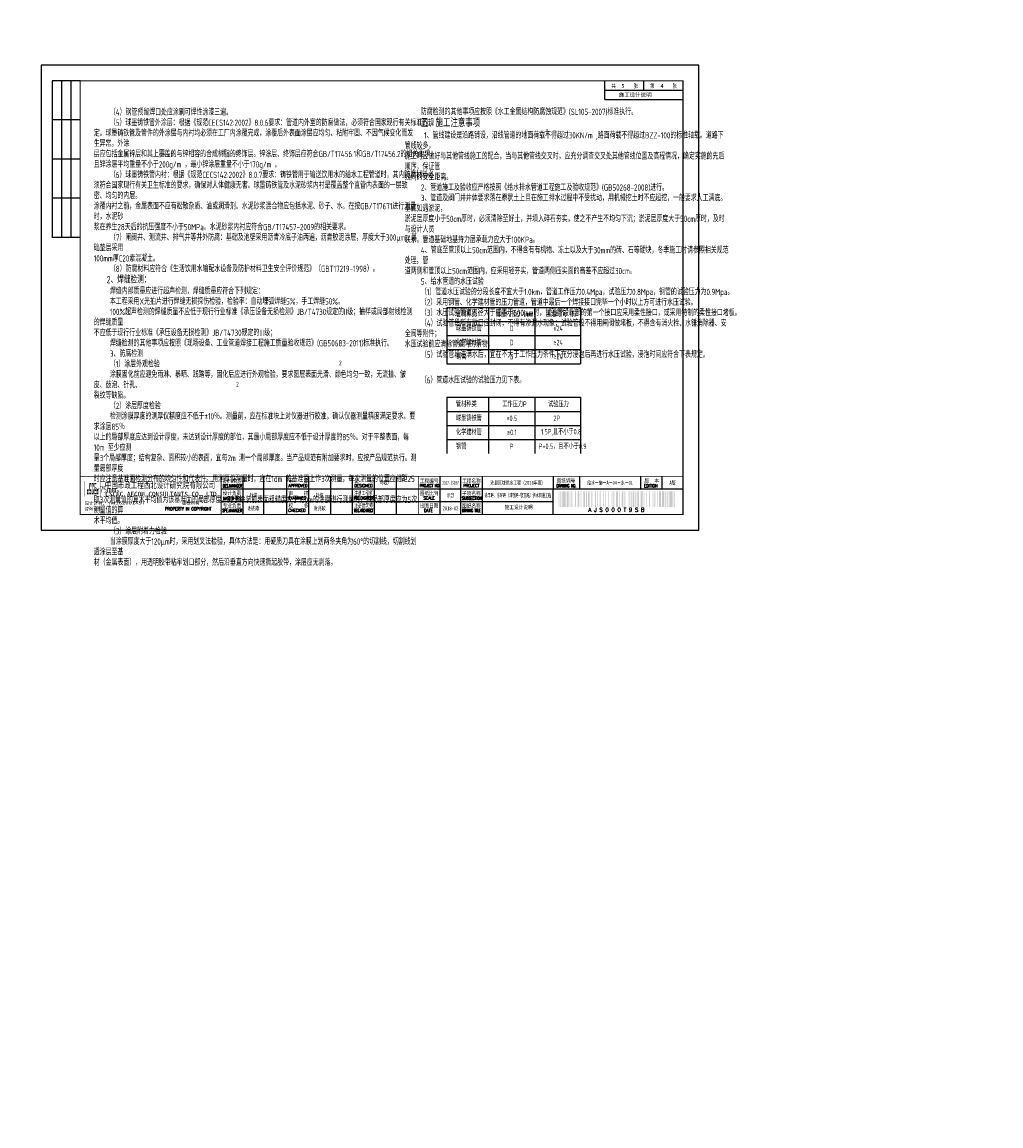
# Model space of a CAD drawing. Extents: x -1663779 to 3198212, y -3115857 to 1746133.
# Tile 6 of 7: x 8421 to 9046, y 3553 to 4258. Entities that reach past the tile are written whole.
import ezdxf
from ezdxf.enums import TextEntityAlignment as Align

# ---------------------------------------------------------------- set-up
doc = ezdxf.new("R2010")
doc.units = 0
doc.layers.get('0').update_dxf_attribs({"linetype": 'CONTINUOUS'})
doc.layers.add('GPSCOMMON', color=7, linetype='CONTINUOUS')
doc.layers.add('标注', color=7, linetype='CONTINUOUS')
doc.styles.add('gpshz', font='tssdeng.shx', dxfattribs={"width": 0.7, "height": 2.5, "bigfont": 'hztxt.shx'})
doc.styles.get("Standard").update_dxf_attribs({"font": 'rs.shx', "bigfont": 'hztxt.shx'})
doc.styles.add('图签', font='txt', dxfattribs={"width": 0.66})
doc.styles.add('图签 1', font='romanc.shx', dxfattribs={"width": 0.8})
doc.styles.add('图签1', font='romanc.shx', dxfattribs={"width": 0.8})
doc.styles.add('宋体', font='txt')

# ---------------------------------------------------------------- blocks, each defined once
blk = doc.blocks.new('*U9')
at = {"linetype": 'Continuous'}
h = blk.add_hatch(color=0, dxfattribs=at)
h.paths.add_polyline_path([(30.15, 24.21), (30.15, 23.67), (29.79, 23.67), (29.79, 25.06), (30.15, 25.06), (30.15, 24.58), (30.49, 24.58), (30.49, 25.94), (29.45, 25.94), (29.45, 22.84), (30.49, 22.84), (30.49, 24.21)])
h.paths.add_polyline_path([(30.83, 24.21), (30.83, 22.84), (32.1, 22.84), (32.1, 25.94), (31.17, 25.94), (31.17, 29.16), (31.76, 29.16), (31.76, 27.64), (32.1, 27.64), (32.1, 29.98), (30.83, 29.98), (30.83, 25.06), (31.76, 25.06), (31.76, 23.67), (31.17, 23.67), (31.17, 24.21)])
h.paths.add_polyline_path([(33.25, 25.94), (33.25, 23.67), (32.78, 23.67), (32.78, 29.16), (33.25, 29.16), (33.25, 27.64), (33.59, 27.64), (33.59, 29.98), (32.44, 29.98), (32.44, 22.84), (33.59, 22.84), (33.59, 25.94)])
h.paths.add_polyline_path([(35.22, 29.98), (33.93, 29.98), (33.93, 22.84), (35.22, 22.84), (35.22, 23.67), (34.27, 23.67), (34.27, 25.06), (35.22, 25.06), (35.22, 25.94), (34.27, 25.94), (34.27, 29.16), (35.22, 29.16)])
h.paths.add_polyline_path([(36.25, 24.21), (36.25, 23.67), (35.9, 23.67), (35.9, 25.06), (36.25, 25.06), (36.25, 24.58), (36.59, 24.58), (36.59, 25.94), (35.56, 25.94), (35.56, 22.84), (36.59, 22.84), (36.59, 24.21)])
at = {"color": 0}
for p, q in [((7, 287), (7, 187)), ((25, 287), (7, 287)), ((13, 287), (13, 187)), ((19, 287), (19, 187)), ((360, 275), (360, 287)), ((385, 281), (385, 287)), ((410, 275), (410, 287)), ((360, 281), (410, 281)), ((360, 275), (410, 275)), ((25, 262), (7, 262)), ((25, 237), (7, 237)), ((25, 212), (7, 212)), ((25, 187), (7, 187)), ((129, 10.34), (129, 34.34)), ((142.36, 10.34), (142.36, 34.34)), ((157, 10.34), (157, 34.34)), ((171, 10.34), (171, 34.34)), ((185, 10.34), (185, 34.34)), ((199, 10.34), (199, 34.34)), ((213, 10.34), (213, 34.34)), ((227, 10.34), (227, 34.34)), ((255, 10.34), (255, 34.34)), ((268, 10.34), (268, 34.34)), ((282, 10.34), (282, 34.34)), ((327, 34.34), (327, 26.34)), ((343.88, 34.34), (343.88, 26.34)), ((383.01, 26.34), (383.01, 34.34)), ((396.62, 26.34), (396.62, 34.34)), ((115, 26.34), (330, 26.34)), ((327, 26.34), (410, 26.34)), ((327, 10.34), (327, 26.34)), ((115, 18.34), (327, 18.34))]:
    blk.add_line(p, q, dxfattribs=at)
blk.add_lwpolyline([(0, 0), (420, 0), (420, 297), (0, 297)], close=True, dxfattribs=at)
for points, const_width in [([(410, 10), (410, 287), (25, 287), (25, 10), (410, 10)], 0.75), ([(25, 34.34), (410, 34.34)], 0.5), ([(115, 10.34), (115, 34.34)], 0.5), ([(241, 10.34), (241, 34.34)], 0.5), ([(327, 10.34), (327, 26.34)], 0.35), ([(327, 26.34), (410, 26.34)], 0.35)]:
    blk.add_lwpolyline(points, dxfattribs=dict(at, const_width=const_width))
at = {"color": 0, "linetype": 'Continuous', "const_width": 0.107}
blk.add_lwpolyline([(28, 21.34), (38, 21.34), (38, 31.34), (28, 31.34)], close=True, dxfattribs=at)
at = {"color": 0}
for points in [[(330.54, 14.73), (330.54, 24.73), (331.09, 14.73), (331.09, 24.73)], [(331.74, 14.73), (331.74, 24.73), (332.29, 14.73), (332.29, 24.73)], [(332.94, 14.73), (332.94, 24.73), (335.14, 14.73), (335.14, 24.73)], [(335.79, 14.73), (335.79, 24.73), (336.89, 14.73), (336.89, 24.73)], [(337.54, 14.73), (337.54, 24.73), (338.09, 14.73), (338.09, 24.73)], [(338.74, 14.73), (338.74, 24.73), (339.29, 14.73), (339.29, 24.73)], [(341.04, 14.73), (341.04, 24.73), (341.59, 14.73), (341.59, 24.73)], [(342.79, 14.73), (342.79, 24.73), (343.89, 14.73), (343.89, 24.73)], [(344.54, 14.73), (344.54, 24.73), (345.09, 14.73), (345.09, 24.73)], [(346.29, 14.73), (346.29, 24.73), (347.39, 14.73), (347.39, 24.73)], [(348.04, 14.73), (348.04, 24.73), (348.59, 14.73), (348.59, 24.73)], [(349.24, 14.73), (349.24, 24.73), (350.34, 14.73), (350.34, 24.73)], [(351.54, 14.73), (351.54, 24.73), (352.09, 14.73), (352.09, 24.73)], [(353.84, 14.73), (353.84, 24.73), (354.39, 14.73), (354.39, 24.73)], [(355.04, 14.73), (355.04, 24.73), (355.59, 14.73), (355.59, 24.73)], [(356.79, 14.73), (356.79, 24.73), (357.34, 14.73), (357.34, 24.73)], [(359.09, 14.73), (359.09, 24.73), (359.64, 14.73), (359.64, 24.73)], [(360.29, 14.73), (360.29, 24.73), (360.84, 14.73), (360.84, 24.73)], [(362.04, 14.73), (362.04, 24.73), (362.59, 14.73), (362.59, 24.73)], [(364.34, 14.73), (364.34, 24.73), (364.89, 14.73), (364.89, 24.73)], [(365.54, 14.73), (365.54, 24.73), (366.09, 14.73), (366.09, 24.73)], [(367.29, 14.73), (367.29, 24.73), (368.39, 14.73), (368.39, 24.73)], [(369.04, 14.73), (369.04, 24.73), (369.59, 14.73), (369.59, 24.73)], [(370.79, 14.73), (370.79, 24.73), (371.89, 14.73), (371.89, 24.73)], [(372.54, 14.73), (372.54, 24.73), (373.09, 14.73), (373.09, 24.73)], [(375.39, 14.73), (375.39, 24.73), (375.94, 14.73), (375.94, 24.73)], [(376.59, 14.73), (376.59, 24.73), (377.14, 14.73), (377.14, 24.73)], [(377.79, 14.73), (377.79, 24.73), (378.89, 14.73), (378.89, 24.73)], [(379.54, 14.73), (379.54, 24.73), (380.09, 14.73), (380.09, 24.73)], [(380.74, 14.73), (380.74, 24.73), (381.84, 14.73), (381.84, 24.73)], [(383.04, 14.73), (383.04, 24.73), (384.14, 14.73), (384.14, 24.73)], [(384.79, 14.73), (384.79, 24.73), (385.34, 14.73), (385.34, 24.73)], [(386.54, 14.73), (386.54, 24.73), (387.09, 14.73), (387.09, 24.73)], [(388.29, 14.73), (388.29, 24.73), (388.84, 14.73), (388.84, 24.73)], [(390.59, 14.73), (390.59, 24.73), (391.14, 14.73), (391.14, 24.73)], [(391.79, 14.73), (391.79, 24.73), (392.34, 14.73), (392.34, 24.73)], [(393.54, 14.73), (393.54, 24.73), (394.09, 14.73), (394.09, 24.73)], [(394.74, 14.73), (394.74, 24.73), (395.84, 14.73), (395.84, 24.73)], [(396.49, 14.73), (396.49, 24.73), (398.14, 14.73), (398.14, 24.73)], [(398.79, 14.73), (398.79, 24.73), (399.34, 14.73), (399.34, 24.73)], [(399.99, 14.73), (399.99, 24.73), (400.54, 14.73), (400.54, 24.73)], [(401.19, 14.73), (401.19, 24.73), (403.39, 14.73), (403.39, 24.73)], [(404.04, 14.73), (404.04, 24.73), (404.59, 14.73), (404.59, 24.73)], [(404.59, 14.73), (404.59, 24.73), (404.59, 14.73), (404.59, 24.73)], [(404.59, 14.73), (404.59, 24.73), (404.59, 14.73), (404.59, 24.73)], [(404.59, 14.73), (404.59, 24.73), (404.59, 14.73), (404.59, 24.73)], [(404.59, 14.73), (404.59, 24.73), (404.59, 14.73), (404.59, 24.73)], [(404.59, 14.73), (404.59, 24.73), (404.59, 14.73), (404.59, 24.73)], [(404.59, 14.73), (404.59, 24.73), (404.59, 14.73), (404.59, 24.73)], [(404.59, 14.73), (404.59, 24.73), (404.59, 14.73), (404.59, 24.73)], [(404.59, 14.73), (404.59, 24.73), (404.59, 14.73), (404.59, 24.73)], [(404.59, 14.73), (404.59, 24.73), (404.59, 14.73), (404.59, 24.73)], [(404.59, 14.73), (404.59, 24.73), (404.59, 14.73), (404.59, 24.73)], [(404.59, 14.73), (404.59, 24.73), (404.59, 14.73), (404.59, 24.73)], [(404.59, 14.73), (404.59, 24.73), (404.59, 14.73), (404.59, 24.73)], [(404.59, 14.73), (404.59, 24.73), (404.59, 14.73), (404.59, 24.73)], [(404.59, 14.73), (404.59, 24.73), (404.59, 14.73), (404.59, 24.73)], [(404.59, 14.73), (404.59, 24.73), (404.59, 14.73), (404.59, 24.73)], [(404.59, 14.73), (404.59, 24.73), (404.59, 14.73), (404.59, 24.73)], [(404.59, 14.73), (404.59, 24.73), (404.59, 14.73), (404.59, 24.73)]]:
    blk.add_solid(points, dxfattribs=at)
at = {"color": 0, "linetype": 'Continuous'}
for s, height, style, width, p in [('共       张', 2.5, '图签', 0.8, (364.26, 282.49)), ('第       张', 2.5, '图签', 0.8, (389.04, 282.49)), ('中国市政工程西北设计研究院有限公司', 4, '图签', 0.74, (40.74, 26.71)), ('设计总负责', 2.5, '图签', 0.67, (115.98, 30.39)), ('DES.MANAGER', 2, '图签1', 0.55, (116.1, 27.26)), ('APPROVED', 2, '图签 1', 0.75, (158.02, 27.38)), ('审    定', 2.5, '图签', 0.85, (157.92, 30.22)), ('设    计', 2.5, '图签', 0.85, (199.94, 30.25)), ('DESIGNED', 2, '图签 1', 0.78, (199.99, 27.38)), ('PROJECT NO.', 2, '图签 1', 0.6, (241.93, 27.38)), ('工程编号', 2.5, '图签', 0.85, (241.94, 30.2)), ('工程名称', 2.5, '图签', 0.85, (268.91, 30.22)), ('PROJECT', 2, '图签 1', 0.8, (269.68, 27.39)), ('DRAWING NO.', 2, '图签 1', 0.59, (329.18, 27.29)), ('图纸编号', 2.5, '图签', 0.85, (329.28, 30.36)), ('EDITION', 2, '图签 1', 0.75, (385.15, 27.26)), ('版  本', 2.5, '图签', 0.85, (385.33, 30.27)), ('CSCEC AECOM CONSULTANTS CO.,LTD', 3, '图签', 1.07, (41.06, 21.47)), ('设计负责', 2.5, '图签', 0.85, (115.98, 22.4)), ('MASTER DES.', 2, '图签1', 0.57, (116.21, 19.2)), ('EXAMINED', 2, '图签 1', 0.79, (157.88, 19.46)), ('审    核', 2.5, '图签', 0.85, (157.92, 22.21)), ('注册工程师', 2.5, '图签', 0.68, (200, 22.38)), ('REG.ENGINEER', 2, '图签 1', 0.53, (199.98, 19.5)), ('图纸比例', 2.5, '图签', 0.85, (241.94, 22.31)), ('SCALE', 2, '图签 1', 0.8, (244.22, 19.48)), ('SUBSECTION', 2, '图签 1', 0.64, (268.76, 19.39)), ('子项名称', 2.5, '图签', 0.85, (268.88, 22.24)), ('PROPERTY IN COPYRIGHT', 2, '图签 1', 0.8, (79.11, 12.55)), ('专业负责', 2.5, '图签', 0.85, (115.95, 14.38)), ('校    核', 2.5, '图签', 0.85, (158, 14.42)), ('注册建筑师', 2.5, '图签', 0.68, (200.02, 14.45)), ('出图日期', 2.5, '图签', 0.85, (241.87, 14.4)), ('图纸名称', 2.5, '图签', 0.85, (268.91, 14.33)), ('SPE.MANAGER', 2, '图签 1', 0.56, (115.81, 11.53)), ('CHECKED', 2, '图签 1', 0.85, (157.85, 11.55)), ('REG.ARCHITECT', 2, '图签 1', 0.5, (199.98, 11.52)), ('DATE', 2, '图签 1', 0.8, (244.61, 11.52)), ('DRAWING TITLE', 2, '图签 1', 0.5, (268.86, 11.53))]:
    blk.add_text(s, height=height, dxfattribs=dict(at, style=style, width=width)).set_placement(p)
at = {"color": 0, "linetype": 'Continuous', "style": '图签'}
for s, p in [('咨询证书：', (27.76, 12.7)), ('设计证书：', (27.85, 16.24)), ('版权所有', (89.96, 16.29))]:
    blk.add_text(s, height=2, dxfattribs=at).set_placement(p)
at = {"color": 0}
blk.add_text('A J S 0 0 0 T 9 S B ', height=2.5, dxfattribs=at).set_placement((368.31, 14.23), align=Align.TOP_CENTER)
at = {"color": 0, "linetype": 'Continuous', "style": '图签', "flags": 8}
for tag, width, p, p2 in [('设计总负责', 0.611046, (130.25, 28.99), (141.11, 28.99)), ('工程名称', 2.988281, (283.25, 28.99), (325.75, 28.99)), ('图纸编号', 2.575163, (345.13, 28.99), (381.76, 28.99)), ('子项名称', 2.988281, (283.25, 20.99), (325.75, 20.99))]:
    blk.add_attdef(tag, text='', height=2.5, dxfattribs=dict(at, width=width)).set_placement(p, p2, align=Align.FIT)
at = {"color": 0, "linetype": 'Continuous', "ltscale": 0.055, "style": '图签', "flags": 8}
for tag, width, p, p2 in [('审定', 1.617188, (172.25, 28.99), (183.75, 28.99)), ('设计', 1.617188, (214.25, 28.99), (225.75, 28.99)), ('工程编号', 0.738284, (256.25, 28.99), (266.75, 28.99)), ('版本', 1.530605, (397.87, 28.99), (408.75, 28.99)), ('设计负责', 0.763807, (130.25, 20.99), (141.11, 20.99)), ('审核', 1.617188, (172.25, 20.99), (183.75, 20.99)), ('注册工程师', 0.646875, (214.25, 20.99), (225.75, 20.99)), ('图纸比例', 0.738284, (256.25, 20.99), (266.75, 20.99)), ('专业负责', 0.763807, (130.25, 12.65), (141.11, 12.65)), ('校核', 1.617188, (172.25, 12.65), (183.75, 12.65)), ('注册建筑师', 0.646875, (214.25, 12.65), (225.75, 12.65)), ('出图日期', 0.738284, (256.25, 12.65), (266.75, 12.65))]:
    blk.add_attdef(tag, text='', height=2.5, dxfattribs=dict(at, width=width)).set_placement(p, p2, align=Align.FIT)
at = {"color": 0, "linetype": 'Continuous', "style": '图签'}
for tag, p, width in [('咨询证书', (43.26, 12.88), 0.9), ('设计证书', (43.26, 16.37), 1.55)]:
    blk.add_attdef(tag, p, '', height=2, dxfattribs=dict(at, width=width))
at = {"color": 0, "linetype": 'Continuous', "style": '图签', "width": 0.85}
for tag, height, p in [('图纸名称_1_1', 2.5, (305.02, 13.35)), ('图纸名称_2_1', 2.2, (305.02, 15.12)), ('图纸名称_2_2', 2.2, (305.02, 11.51))]:
    blk.add_attdef(tag, text='', height=height, dxfattribs=at).set_placement(p, align=Align.CENTER)
blk = doc.blocks.new('20180504.1548521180')
at = {"color": 0}
blk.add_line((8817.75, 4214.43), (8817.75, 4220.43), dxfattribs=at)
at = {"layer": 'GPSCOMMON'}
for p, q in [((8691.81, 4075.68), (8777.26, 4075.68)), ((8691.81, 4075.68), (8691.81, 4039.68)), ((8718.5, 4075.68), (8718.5, 4039.68)), ((8748.13, 4075.68), (8748.13, 4039.68)), ((8777.26, 4075.68), (8777.26, 4039.68)), ((8691.81, 4066.68), (8777.26, 4066.68)), ((8691.81, 4057.68), (8777.26, 4057.68)), ((8691.81, 4048.68), (8777.26, 4048.68)), ((8691.81, 4039.68), (8777.26, 4039.68)), ((8691.81, 4018.27), (8777.26, 4018.27)), ((8691.81, 4018.27), (8691.81, 3982.27)), ((8718.5, 4018.27), (8718.5, 3982.27)), ((8748.13, 4018.27), (8748.13, 3982.27)), ((8777.26, 4018.27), (8777.26, 3982.27)), ((8691.81, 4009.27), (8777.26, 4009.27)), ((8691.81, 4000.27), (8777.26, 4000.27)), ((8691.81, 3991.27), (8777.26, 3991.27))]:
    blk.add_line(p, q, dxfattribs=at)
ref = blk.add_blockref('*U9', (8432.75, 3933.43))
ref.add_attrib('版本', 'A版', dxfattribs={"color": 0, "height": 2.5, "style": '图签', "width": 0.7, "flags": 8}).set_placement((8836.06, 3962.41), align=Align.CENTER)
ref.add_attrib('图纸编号', '给水－施－A－04－水－01', dxfattribs={"color": 0, "height": 2.5, "style": '图签', "width": 0.7, "flags": 8}).set_placement((8796.2, 3962.41), align=Align.CENTER)
ref.add_attrib('子项名称', '徐丰路、东环路（沛敬路~敬五路）供水管道工程', dxfattribs={"color": 0, "height": 2.5, "style": '图签', "width": 0.552871, "flags": 8}).set_placement((8716, 3954.41), (8758.5, 3954.41), align=Align.FIT)
ref.add_attrib('工程名称', '沛县区域供水工程（2018年度）', dxfattribs={"color": 0, "height": 2.5, "style": '图签', "width": 0.7, "flags": 8}).set_placement((8737.25, 3962.41), align=Align.CENTER)
ref.add_attrib('出图日期', '2018-02', dxfattribs={"color": 0, "height": 2.5, "style": '图签', "width": 0.7, "flags": 8}).set_placement((8694.25, 3946.08), align=Align.CENTER)
ref.add_attrib('图纸比例', '示意', dxfattribs={"color": 0, "height": 2.5, "style": '图签', "width": 0.7, "flags": 8}).set_placement((8694.25, 3954.41), align=Align.CENTER)
ref.add_attrib('工程编号', '2017-JS037', dxfattribs={"color": 0, "height": 2.5, "style": '图签', "width": 0.587346, "flags": 8}).set_placement((8689, 3962.41), (8699.5, 3962.41), align=Align.FIT)
ref.add_attrib('设计', '马敬广', dxfattribs={"color": 0, "height": 2.5, "style": '图签', "width": 0.7, "flags": 8}).set_placement((8652.75, 3962.41), align=Align.CENTER)
ref.add_attrib('校核', '谢兆歌', dxfattribs={"color": 0, "height": 2.5, "style": '图签', "width": 0.7, "flags": 8}).set_placement((8610.75, 3946.08), align=Align.CENTER)
ref.add_attrib('审核', '杜俊', dxfattribs={"color": 0, "height": 2.5, "style": '图签', "width": 0.7, "flags": 8}).set_placement((8610.75, 3954.41), align=Align.CENTER)
ref.add_attrib('专业负责', '谢兆歌', dxfattribs={"color": 0, "height": 2.5, "style": '图签', "width": 0.7, "flags": 8}).set_placement((8568.43, 3946.08), align=Align.CENTER)
ref.add_attrib('设计负责', '杜俊', dxfattribs={"color": 0, "height": 2.5, "style": '图签', "width": 0.7, "flags": 8}).set_placement((8568.43, 3954.41), align=Align.CENTER)
ref.add_attrib('设计证书', 'AW162001457', (8476.01, 3949.8), dxfattribs={"color": 0, "height": 2, "style": '图签', "width": 1.55})
ref.add_attrib('图纸名称_1_1', '施工设计说明', dxfattribs={"color": 0, "height": 2.5, "style": '图签', "width": 0.85}).set_placement((8737.78, 3946.78), align=Align.CENTER)
at = {"style": '宋体'}
for s, p in [('5', (8803.4, 4215.9)), ('4', (8828.4, 4215.9))]:
    blk.add_text(s, height=2.5, dxfattribs=at).set_placement(p)
at = {"color": 7, "char_height": 4, "width": 170, "attachment_point": 1, "style": 'gpshz'}
for s, insert in [('     {\\H0.9995x;\\C256;（\\Ftssdeng|c0;4\\Ftssdeng,hztxt|c134;）钢管预留焊口处应涂刷可焊性涂漆三遍。\\Ftssdeng|c134;\\P     \\Ftssdeng,hztxt|c134;（\\Ftssdeng|c0;5\\Ftssdeng,hztxt|c134;）球墨铸铁管外涂层：根据《规范\\Ftssdeng|c0;CECS142:2002\\Ftssdeng,hztxt|c134;》\\Ftssdeng|c0;8.0.6\\Ftssdeng,hztxt|c134;要求：管道内外室的防腐做法，必须符合国家现行有关标准的规\\P定。球墨铸铁管及管件的外涂层与内衬均必须在工厂内涂覆完成，涂覆后外表面涂层应均匀、粘附牢固、不因气候变化而发生异常。外涂\\P层应包括金属锌层和其上覆盖的与锌相容的合成树脂的终饰层。锌涂层、终饰层应符合\\Ftssdeng|c0;GB/T17456.1\\Ftssdeng,hztxt|c134;和\\Ftssdeng|c0;GB/T17456.2\\Ftssdeng,hztxt|c134;的相关要求，\\P且锌涂层平均重量不小于\\Ftssdeng|c0;200g/m\\Ftssdeng|c134; \\Ftssdeng,hztxt|c134;，最小锌涂层重量不小于\\Ftssdeng|c0;170g/m\\Ftssdeng|c134; \\Ftssdeng,hztxt|c134;。\\Ftssdeng|c134;\\P     \\Ftssdeng,hztxt|c134;（\\Ftssdeng|c0;6\\Ftssdeng,hztxt|c134;）球墨铸铁管内衬：根据《规范\\Ftssdeng|c0;CECS142:2002\\Ftssdeng,hztxt|c134;》\\Ftssdeng|c0;8.0.7\\Ftssdeng,hztxt|c134;要求：铸铁管用于输送饮用水的给水工程管道时，其内防腐材料必\\P须符合国家现行有\\H1.001x;关卫生标准的要求，确保对人体健康无害。球墨铸铁管及水泥砂浆内衬是覆盖整个直管内表面的一层致密、均匀的内层。\\P涂覆内衬之前，金属表面不应有松散杂质、油或润滑剂。水泥砂浆混合物应包括水泥、砂子、水。在按\\Ftssdeng|c0;GB/T17671\\Ftssdeng,hztxt|c134;进行测量时，水泥砂\\P浆在养生\\Ftssdeng|c0;28\\Ftssdeng,hztxt|c134;天后的抗压强度不小于\\Ftssdeng|c0;50MPa\\Ftssdeng,hztxt|c134;。水泥砂浆内衬应符合\\Ftssdeng|c0;GB/T17457-2009\\Ftssdeng,hztxt|c134;的相关要求。\\Ftssdeng|c134;\\P     \\Ftssdeng,hztxt|c134;\\C1;（7）闸阀井、测流井、排气井等井外防腐：基础及池壁采用沥青冷底子油两遍，沥青胶泥涂层，厚度大于300μm。基础垫层采用\\P100mm厚C20素混凝土。\\P     \\C256;（\\Ftssdeng|c0;8\\Ftssdeng,hztxt|c134;）防腐材料应符合《生活饮用水输配水设备及防护材料卫生安全评价规范》（\\Ftssdeng|c0;GBT17219-1998\\Ftssdeng,hztxt|c134;）。\\P    \\Ftssdeng|c134;\\H1.124x;2\\Ftssdeng,hztxt|c134;、焊缝检测：\\Ftssdeng|c134;\\H0.8893x;\\P     \\Ftssdeng,hztxt|c134;焊缝内部质量应进行超声检测，焊缝质量应符合下列规定：\\Ftssdeng|c134;\\P     \\Ftssdeng,hztxt|c134;本工程采用\\Ftssdeng|c0;X\\Ftssdeng,hztxt|c134;光拍片进行焊缝无损探伤检验，检验率：自动埋弧焊缝\\Ftssdeng|c0;5%\\Ftssdeng,hztxt|c134;，手工焊缝\\Ftssdeng|c0;50%\\Ftssdeng,hztxt|c134;。\\Ftssdeng|c134;\\P     \\Ftssdeng|c0;100%\\Ftssdeng,hztxt|c134;超声检测的焊缝质量不应低于现行行业标准《承压设备无损检测》\\Ftssdeng|c0;JB/T4730\\Ftssdeng,hztxt|c134;规定的\\Ftssdeng|c0;II\\Ftssdeng,hztxt|c134;级；抽样或局部射线检测的焊缝质量\\P不应低于现行行业标准《承压设备无损检测》\\Ftssdeng|c0;JB/T4730\\Ftssdeng,hztxt|c134;规定的\\Ftssdeng|c0;III\\Ftssdeng,hztxt|c134;级；\\Ftssdeng|c134;\\P     \\Ftssdeng,hztxt|c134;焊缝检测的其他事项应按照《现场设备、工业管道焊接工程施工质量验收规范》\\Ftssdeng|c0;(GB50683-2011)\\Ftssdeng,hztxt|c134;标准执行。\\Ftssdeng|c134;\\P     3\\Ftssdeng,hztxt|c134;、防腐检测\\Ftssdeng|c134;\\P     \\Ftssdeng,hztxt|c134;（\\Ftssdeng|c0;1\\Ftssdeng,hztxt|c134;）涂层外观检验\\Ftssdeng|c134;\\P     \\Ftssdeng,hztxt|c134;涂膜固化前应避免雨淋、暴晒、践踏等，固化后应进行外观检验，要求图层表面光滑、颜色均匀一致，无流挂、皱皮、鼓泡、针孔、\\P裂纹等缺陷。\\Ftssdeng|c134;\\P     \\Ftssdeng,hztxt|c134;（\\Ftssdeng|c0;2\\Ftssdeng,hztxt|c134;）涂层厚度检验\\Ftssdeng|c134;\\P     \\Ftssdeng,hztxt|c134;检测涂膜厚度的测厚仪精度应不低于\\Ftssdeng|c134;±\\Ftssdeng|c0;10\\Ftssdeng,hztxt|c134;％。测量前，应在标准块上对仪器进行校准，确认仪器测量精度满足要求。要求涂层\\Ftssdeng|c0;85\\Ftssdeng,hztxt|c134;％\\P以上的局部厚度应达到设计厚度，未达到设计厚度的部位，其最小局部厚度应不低于设计厚度的\\Ftssdeng|c0;85\\Ftssdeng,hztxt|c134;％。对于平整表面，每\\Ftssdeng|c0;10m\\fISOCPEUR|b0|i0|c0|p34; \\Ftssdeng,hztxt|c134;至少应测\\P量\\Ftssdeng|c0;3\\Ftssdeng,hztxt|c134;个局部厚度；结构复杂、面积较小的表面，宜每\\Ftssdeng|c0;2m\\Ftssdeng|c134; \\Ftssdeng,hztxt|c134;测一个局部厚度。当产品规范有附加要求时，应按产品规范执行。测量局部厚度\\P时应注意基准面检测分布的均匀性和代表性。用测厚仪测量时，应在\\Ftssdeng|c0;1dm\\Ftssdeng|c134; \\Ftssdeng,hztxt|c134;的基准面上作\\Ftssdeng|c0;3\\Ftssdeng,hztxt|c134;次测量，每次测量的位置应相距\\Ftssdeng|c0;25\\Ftssdeng,hztxt|c134;～\\Ftssdeng|c0;75mm\\Ftssdeng,hztxt|c134;，\\P取\\Ftssdeng|c0;3\\Ftssdeng,hztxt|c134;次测量值的算术平均值为该基准面的局部厚度。对于涂装前表面粗糙度大于\\Ftssdeng|c0;100m\\Ftssdeng,hztxt|c134;的涂膜进行测量时，其局部厚度应为\\Ftssdeng|c0;5\\Ftssdeng,hztxt|c134;次测量值的算\\P术平均值。\\Ftssdeng|c134;\\P     \\Ftssdeng,hztxt|c134;（\\Ftssdeng|c0;3\\Ftssdeng,hztxt|c134;）涂层附着力检验\\Ftssdeng|c134;\\P     \\Ftssdeng,hztxt|c134;当涂膜厚度大于\\Ftssdeng|c0;120\\Ftssdeng|c134;μm\\Ftssdeng,hztxt|c134;时，采用划叉法检验，具体方法是：用硬质刀具在涂膜上划两条夹角为\\Ftssdeng|c0;60°\\Ftssdeng,hztxt|c134;的切割线，切割线划透涂层至基\\P材（金属表面），用透明胶带粘牢划口部分，然后沿垂直方向快速撕起胶带，涂层应无剥落。}', (8466.4, 4202.34)), ('     {\\C256;防腐检测的其他事项应按照《水工金属结构防腐蚀规范》\\Ftssdeng|c0;(SL105-2007)\\Ftssdeng,hztxt|c134;标准执行。\\P     \\H1.25x;五、施工注意事项\\Ftssdeng|c134;\\P     \\Ftssdeng|c0;\\H0.8001x;1\\Ftssdeng,hztxt|c134;、管线建设是沿路铺设，沿线管道的地面荷载不得超过\\Ftssdeng|c0;30KN/m\\Ftssdeng|c134; ,\\Ftssdeng,hztxt|c134;路面荷载不得超过\\Ftssdeng|c0;BZZ-100\\Ftssdeng,hztxt|c134;的标准轴载。道路下管线较多，\\P施工时应做好与其他管线施工的配合，当与其他管线交叉时，应充分调查交叉处其他管线位置及高程情况，确定实施的先后顺序，保证管\\P线间的安全距离。\\Ftssdeng|c134;\\P     \\Ftssdeng|c0;2\\Ftssdeng,hztxt|c134;、管道施工及验收应严格按照《给水排水管道工程施工及验收规范》\\Ftssdeng|c0;(GB50268-2008)\\Ftssdeng,hztxt|c134;进行。\\Ftssdeng|c134;\\P     \\Ftssdeng|c0;3\\Ftssdeng,hztxt|c134;、管道及阀门井井体要求落在原状土上且在施工排水过程中不受扰动，用机械挖土时不应超挖，一般要求人工清底。基底如遇淤泥，\\P淤泥层厚度小于\\Ftssdeng|c0;50cm\\Ftssdeng,hztxt|c134;厚时，必须清除至好土，并填入碎石夯实，使之不产生不均匀下沉；淤泥层厚度大于\\Ftssdeng|c0;50cm\\Ftssdeng,hztxt|c134;厚时，及时与设计人员\\P联系。管道基础地基持力层承载力应大于\\Ftssdeng|c0;100KPa\\Ftssdeng,hztxt|c134;。\\Ftssdeng|c134;\\P     \\Ftssdeng|c0;4\\Ftssdeng,hztxt|c134;、管底至管顶以上\\Ftssdeng|c0;50cm\\Ftssdeng,hztxt|c134;范围内，不得含有有机物、冻土以及大于\\Ftssdeng|c0;30mm\\Ftssdeng,hztxt|c134;的砖、石等硬块，冬季施工时请参照相关规范处理。管\\P道两侧和管顶以上\\Ftssdeng|c0;50cm\\Ftssdeng,hztxt|c134;范围内，应采用轻夯实，管道两侧压实面的高差不应超过\\Ftssdeng|c0;30cm\\Ftssdeng,hztxt|c134;。\\Ftssdeng|c134;\\P     \\Ftssdeng|c0;5\\Ftssdeng,hztxt|c134;、给水管道的水压试验\\Ftssdeng|c134;\\P     \\Ftssdeng,hztxt|c134;（\\Ftssdeng|c0;1\\Ftssdeng,hztxt|c134;）管道水压试验的分段长度不宜大于\\Ftssdeng|c0;1.0km\\Ftssdeng,hztxt|c134;，管道工作压力\\Ftssdeng|c0;0.4Mpa\\Ftssdeng,hztxt|c134;，试验压力\\Ftssdeng|c0;0.8Mpa\\Ftssdeng,hztxt|c134;，钢管的试验压力为\\Ftssdeng|c0;0.9Mpa\\Ftssdeng,hztxt|c134;。\\Ftssdeng|c134;\\P     \\Ftssdeng,hztxt|c134;（\\Ftssdeng|c0;2\\Ftssdeng,hztxt|c134;）采用钢管、化学建材管的压力管道，管道中最后一个焊接接口完毕一个小时以上方可进行水压试验。\\Ftssdeng|c134;\\P     \\Ftssdeng,hztxt|c134;（\\Ftssdeng|c0;3\\Ftssdeng,hztxt|c134;）水压试验管道内径大于或等于\\Ftssdeng|c0;600mm\\Ftssdeng,hztxt|c134;时，试验管段端部的第一个接口应采用柔性接口，或采用特制的柔性接口堵板。\\Ftssdeng|c134;\\P     \\Ftssdeng,hztxt|c134;（\\Ftssdeng|c0;4\\Ftssdeng,hztxt|c134;）试验管段所有敞口应封闭，不得有渗漏水现象；试验管段不得用闸阀做堵板，不得含有消火栓、水锤消除器、安全阀等附件；\\P水压试验前应清除管道内的杂物。\\P     \\H0.9999x;（\\Ftssdeng|c0;5\\Ftssdeng,hztxt|c134;）试验管段注满水后，宜在不大于工作压力条件下充分浸泡后再进行水压试验，浸泡时间应符合下表规定。}', (8665.02, 4202.6)), ('     {\\C256;（\\Ftssdeng|c0;6\\Ftssdeng,hztxt|c134;）管道水压试验的试验压力见下表。}', (8665.02, 4031.19))]:
    blk.add_mtext(s, dxfattribs=dict(at, insert=insert))
at = {"layer": 'GPSCOMMON', "color": 6, "char_height": 3, "width": 2.1188, "attachment_point": 4, "style": 'gpshz'}
for insert in [(8755.12, 4187.86), (8511.14, 4174.42), (8557.83, 4174.52), (8623.03, 4040.22), (8534.8, 4033.5), (8557.36, 4026.62)]:
    blk.add_mtext('{\\Ftssdeng|c134;2}', dxfattribs=dict(at, insert=insert))
at = {"layer": 'GPSCOMMON', "char_height": 3.5, "attachment_point": 4, "style": 'gpshz'}
for s, insert, width in [('管材种类', (8697.73, 4071.26), 26.1561), ('管道内径D（mm）', (8722.99, 4071.26), 26.1561), ('浸泡时间（h）', (8755.07, 4071.26), 26.1561), ('球墨铸铁管', (8697.73, 4062.26), 26.1561), ('D', (8732.13, 4062.26), 3.1719), ('≥24', (8760.02, 4062.26), 3.1719), ('化学建材管', (8697.73, 4053.26), 26.1561), ('D', (8732.13, 4053.26), 3.9769), ('≥24', (8760.02, 4053.26), 3.1719), ('钢管', (8697.73, 4044.26), 26.1561), ('D', (8732.13, 4044.26), 3.8305), ('≥24', (8760.02, 4044.26), 3.1719), ('管材种类', (8697.73, 4013.85), 26.1561), ('工作压力P', (8727.33, 4013.85), 26.1561), ('试验压力', (8756.56, 4013.85), 26.1561), ('球墨铸铁管', (8697.73, 4004.85), 26.1561), ('{\\Ftssdeng|c134;≤0.5}', (8730.03, 4004.85), 3.1719), ('2P', (8760.02, 4004.85), 3.1719), ('化学建材管', (8697.73, 3995.85), 26.1561), ('≥0.1', (8730.39, 3995.85), 3.1719), ('1.5P,且不小于0.8', (8752.05, 3995.85), 33.647), ('钢管', (8697.73, 3986.85), 26.1561), ('P', (8732.13, 3986.85), 3.8305), ('P+0.5，且不小于0.9', (8750.66, 3986.85), 33.077)]:
    blk.add_mtext(s, dxfattribs=dict(at, insert=insert, width=width))
at = {"layer": '标注', "color": 7, "lineweight": -3, "style": '宋体'}
blk.add_text('施工设计说明', height=2.5, dxfattribs=at).set_placement((8801.72, 4210.28))

msp = doc.modelspace()

# ---------------------------------------------------------------- linework, layer by layer
at = {"layer": 'GPSCOMMON'}
msp.add_circle((767216.29, -684861.76), 2430995.25, dxfattribs=at)

# ---------------------------------------------------------------- block references
msp.add_blockref('20180504.1548521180', (0, 0), dxfattribs=at)

doc.saveas('drawing.dxf')
